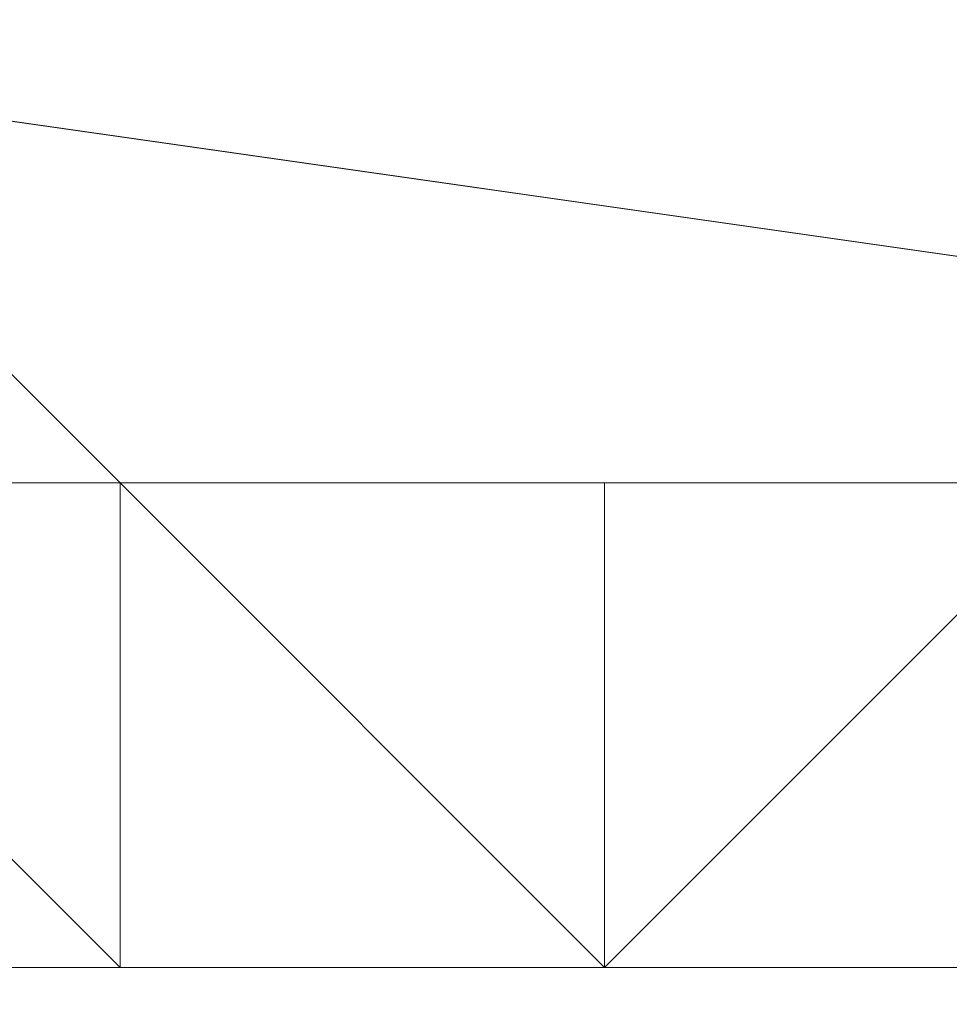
# Model space of a CAD drawing. Header units: inches. Extents: x -79624 to 52587, y -27526 to 10116.
# Tile 86 of 256: x 10236 to 10253, y -15428 to -15409. Entities that reach past the tile are written whole.
import ezdxf

# ---------------------------------------------------------------- set-up
doc = ezdxf.new("R2010")
doc.units = ezdxf.units.IN
doc.header["$MEASUREMENT"] = 0
doc.layers.add('- მექანიკური ნაწილი', color=7, linetype='Continuous', lineweight=18)
doc.layers.add('Dimensioning - General', color=7, linetype='Continuous')
doc.styles.add('GENERATED_STYLE_1', font='txt')
doc.dimstyles.new('GENERATED_STYLE__1', dxfattribs={"dimtxt": 100, "dimasz": 76, "dimexe": 0.18, "dimexo": 0.0625, "dimgap": 0, "dimtad": 0, "dimdec": 0, "dimlfac": 0.1, "dimzin": 0, "dimdsep": 46, "dimtxsty": 'GENERATED_STYLE_1', "dimblk": 'ARROWHEAD_5', "dimblk1": 'ARROWHEAD_5', "dimblk2": 'ARROWHEAD_5', "dimcen": 0.09, "dimse1": 1, "dimse2": 1, "dimclrd": 7, "dimclre": 7, "dimclrt": 7, "dimadec": 0, "dimazin": 0, "dimtfac": 1, "dimtdec": 4, "dimtmove": 0, "dimatfit": 3, "dimfxl": 1, "dimtolj": 1, "dimtzin": 0, "dimarcsym": 0})
doc.dimstyles.new('GENERATED_STYLE__2', dxfattribs={"dimtxt": 100, "dimasz": 76, "dimexe": 0.18, "dimexo": 0.0625, "dimgap": 0, "dimtad": 0, "dimtih": 1, "dimtoh": 1, "dimdec": 0, "dimlfac": 0.1, "dimzin": 0, "dimdsep": 46, "dimtxsty": 'GENERATED_STYLE_1', "dimblk": 'ARROWHEAD_5', "dimblk1": 'ARROWHEAD_5', "dimblk2": 'ARROWHEAD_5', "dimcen": 0.09, "dimse1": 1, "dimse2": 1, "dimclrd": 7, "dimclre": 7, "dimclrt": 7, "dimadec": 0, "dimazin": 0, "dimtfac": 1, "dimtdec": 4, "dimtmove": 0, "dimatfit": 3, "dimfxl": 1, "dimtolj": 1, "dimtzin": 0, "dimarcsym": 0})

# ---------------------------------------------------------------- blocks, each defined once
blk = doc.blocks.new('ARROWHEAD_5')
at = {"linetype": 'Continuous', "lineweight": 0}
blk.add_hatch(color=0, dxfattribs=at).paths.add_polyline_path([(-1, 0.2679), (0, 0), (-1, -0.2679)])
at = {"color": 0, "linetype": 'Continuous', "lineweight": 0}
blk.add_line((0, 0), (-1, 0), dxfattribs=at)
blk = doc.blocks.new('*D249')
at = {"layer": 'Defpoints', "color": 0, "linetype": 'Continuous', "transparency": 16777216}
for p in [(358.556, 209.203), (25258.556, 209.203), (1258.556, -26125.722)]:
    blk.add_point(p, dxfattribs=at)
at = {"layer": 'Dimensioning - General', "color": 7, "linetype": 'Continuous', "lineweight": -2, "transparency": 16777216}
for p, q in [((358.556, 133.203), (358.556, -12795.724)), ((358.556, -26049.722), (358.556, -13148.104))]:
    blk.add_line(p, q, dxfattribs=at)
at = {"layer": 'Dimensioning - General', "color": 7, "linetype": 'Continuous', "lineweight": -2, "transparency": 16777216, "xscale": 76.00000000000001, "yscale": 76.00000000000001, "zscale": 76.00000000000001}
for p, rotation in [((358.556, 209.203), 90), ((358.556, -26125.722), 270)]:
    blk.add_blockref('ARROWHEAD_5', p, dxfattribs=dict(at, rotation=rotation))
at = {"layer": 'Dimensioning - General', "color": 7, "linetype": 'Continuous', "lineweight": 13, "transparency": 16777216, "insert": (358.556, -12971.914), "char_height": 100, "attachment_point": 5, "rotation": 90, "style": 'GENERATED_STYLE_1'}
blk.add_mtext('\\A1;2633', dxfattribs=at)
blk = doc.blocks.new('*D264')
at = {"layer": 'Defpoints', "color": 0, "linetype": 'Continuous', "transparency": 16777216}
for p in [(7428.968, -14429.123), (51186.628, -26125.722), (51186.628, -26425.722)]:
    blk.add_point(p, dxfattribs=at)
at = {"layer": 'Dimensioning - General', "color": 7, "linetype": 'Continuous', "lineweight": -2, "transparency": 16777216}
for p, q in [((7504.968, -26425.722), (29120.843, -26425.722)), ((51110.628, -26425.722), (29468.462, -26425.722))]:
    blk.add_line(p, q, dxfattribs=at)
at = {"layer": 'Dimensioning - General', "color": 7, "linetype": 'Continuous', "lineweight": -2, "transparency": 16777216, "xscale": 76.00000000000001, "yscale": 76.00000000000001, "zscale": 76.00000000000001, "rotation": 180}
blk.add_blockref('ARROWHEAD_5', (7428.968, -26425.722), dxfattribs=at)
at = {"layer": 'Dimensioning - General', "color": 7, "linetype": 'Continuous', "lineweight": -2, "transparency": 16777216, "xscale": 76.00000000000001, "yscale": 76.00000000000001, "zscale": 76.00000000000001}
blk.add_blockref('ARROWHEAD_5', (51186.628, -26425.722), dxfattribs=at)
at = {"layer": 'Dimensioning - General', "color": 7, "linetype": 'Continuous', "lineweight": 13, "transparency": 16777216, "insert": (29294.653, -26425.722), "char_height": 100, "attachment_point": 5, "style": 'GENERATED_STYLE_1'}
blk.add_mtext('\\A1;4376', dxfattribs=at)
blk = doc.blocks.new('*D276')
at = {"layer": 'Defpoints', "color": 0, "linetype": 'Continuous', "transparency": 16777216}
for p in [(7428.968, -14429.123), (51786.628, -14429.123), (4328.728, -18360.584)]:
    blk.add_point(p, dxfattribs=at)
at = {"layer": 'Dimensioning - General', "color": 7, "linetype": 'Continuous', "lineweight": -2, "transparency": 16777216}
for p, q in [((51786.628, -14505.123), (51786.628, -16274.383)), ((51786.628, -18284.584), (51786.628, -16531.526))]:
    blk.add_line(p, q, dxfattribs=at)
at = {"layer": 'Dimensioning - General', "color": 7, "linetype": 'Continuous', "lineweight": -2, "transparency": 16777216, "xscale": 76.00000000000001, "yscale": 76.00000000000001, "zscale": 76.00000000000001}
for p, rotation in [((51786.628, -14429.123), 90), ((51786.628, -18360.584), 270)]:
    blk.add_blockref('ARROWHEAD_5', p, dxfattribs=dict(at, rotation=rotation))
at = {"layer": 'Dimensioning - General', "color": 7, "linetype": 'Continuous', "lineweight": 13, "transparency": 16777216, "insert": (51786.628, -16402.954), "char_height": 100, "attachment_point": 5, "rotation": 90, "style": 'GENERATED_STYLE_1'}
blk.add_mtext('\\A1;393', dxfattribs=at)

msp = doc.modelspace()

# ---------------------------------------------------------------- linework, layer by layer
at = {"layer": '- მექანიკური ნაწილი', "color": 7, "lineweight": 0}
for points in [[(10219.9837, -14977.78728), (10219.9837, -15408.92462), (10282.8579, -15417.90665)], [(10219.9837, -14977.78728), (10219.9837, -15408.92462), (10282.8579, -15417.90665)], [(9779.86434, -15417.90665), (10282.8579, -15417.90665), (10282.8579, -15408.92462), (10426.57034, -15408.92462), (10426.57034, -15417.90665), (10426.57034, -15408.92462), (10462.49845, -15408.92462), (10462.49845, -15417.90665), (10426.57034, -15417.90665), (10426.57034, -15408.92462), (10426.57034, -15399.94259), (10426.57034, -15408.92462), (10426.57034, -15399.94259), (10426.57034, -15408.92462), (10462.49845, -15408.92462), (10462.49845, -15417.90665), (10426.57034, -15417.90665), (10426.57034, -15408.92462), (10426.57034, -15417.90665), (10426.57034, -15408.92462), (10426.57034, -15417.90665), (10282.8579, -15417.90665), (10282.8579, -15408.92462), (9779.86434, -15408.92462)], [(10426.57034, -15417.90665), (10282.8579, -15417.90665), (10282.8579, -15408.92462), (10282.8579, -15417.90665), (10282.8579, -15426.88868), (10282.8579, -15417.90665), (10282.8579, -15426.88868), (10282.8579, -15417.90665), (10282.8579, -15426.88868), (10282.8579, -15417.90665), (10282.8579, -15426.88868), (10282.8579, -15417.90665), (10282.8579, -15408.92462), (10282.8579, -15417.90665), (10282.8579, -15426.88868), (10282.8579, -15417.90665), (10282.8579, -15426.88868), (10282.8579, -15417.90665), (10282.8579, -15426.88868), (10282.8579, -15417.90665), (9779.86434, -15417.90665)], [(10219.9837, -15408.92462), (10282.8579, -15417.90665), (10219.9837, -15408.92462)]]:
    msp.add_lwpolyline(points, dxfattribs=at)
at = {"layer": '- მექანიკური ნაწილი', "lineweight": 0}
for points in [[(10273.87587, -15381.97854), (10273.87587, -15390.96057), (10282.8579, -15390.96057), (10282.8579, -15399.94259), (10282.8579, -15408.92462), (10273.87587, -15408.92462), (10273.87587, -15417.90665), (10264.89384, -15417.90665), (10264.89384, -15426.88868), (10255.91181, -15426.88868), (10255.91181, -15417.90665), (10255.91181, -15426.88868), (10246.92979, -15426.88868), (10255.91181, -15417.90665)], [(10237.94776, -15417.90665), (10228.96573, -15408.92462), (10237.94776, -15417.90665)], [(10237.94776, -15417.90665), (10228.96573, -15408.92462), (10237.94776, -15417.90665)], [(10237.94776, -15417.90665), (10228.96573, -15408.92462), (10237.94776, -15417.90665)], [(10237.94776, -15417.90665), (10228.96573, -15408.92462), (10237.94776, -15417.90665)], [(10237.94776, -15417.90665), (10228.96573, -15408.92462), (10237.94776, -15417.90665)], [(10237.94776, -15417.90665), (10228.96573, -15408.92462), (10237.94776, -15417.90665)], [(10237.94776, -15417.90665), (10228.96573, -15408.92462), (10237.94776, -15417.90665)], [(10237.94776, -15417.90665), (10228.96573, -15408.92462), (10237.94776, -15417.90665)], [(10237.94776, -15417.90665), (10228.96573, -15408.92462), (10237.94776, -15417.90665)], [(10237.94776, -15417.90665), (10228.96573, -15408.92462), (10237.94776, -15417.90665)], [(10237.94776, -15417.90665), (10228.96573, -15408.92462), (10237.94776, -15417.90665)], [(10237.94776, -15417.90665), (10228.96573, -15408.92462), (10237.94776, -15417.90665)], [(10237.94776, -15417.90665), (10228.96573, -15408.92462), (10237.94776, -15417.90665)], [(10237.94776, -15417.90665), (10228.96573, -15408.92462), (10237.94776, -15417.90665)], [(10237.94776, -15417.90665), (10228.96573, -15408.92462), (10237.94776, -15417.90665)], [(10228.96573, -15417.90665), (10237.94776, -15426.88868), (10228.96573, -15417.90665)], [(10237.94776, -15426.88868), (10228.96573, -15417.90665), (10237.94776, -15426.88868)], [(10237.94776, -15426.88868), (10228.96573, -15417.90665), (10237.94776, -15426.88868)], [(10237.94776, -15426.88868), (10228.96573, -15417.90665), (10237.94776, -15426.88868)], [(10237.94776, -15426.88868), (10228.96573, -15417.90665), (10237.94776, -15426.88868)], [(10237.94776, -15426.88868), (10228.96573, -15417.90665), (10237.94776, -15426.88868)], [(10237.94776, -15417.90665), (10228.96573, -15417.90665), (10237.94776, -15417.90665)], [(10237.94776, -15417.90665), (10228.96573, -15417.90665), (10237.94776, -15417.90665)], [(10237.94776, -15417.90665), (10228.96573, -15417.90665), (10237.94776, -15417.90665)], [(10237.94776, -15417.90665), (10228.96573, -15417.90665), (10237.94776, -15417.90665)], [(10237.94776, -15417.90665), (10228.96573, -15417.90665), (10237.94776, -15417.90665)], [(10237.94776, -15417.90665), (10228.96573, -15417.90665), (10237.94776, -15417.90665)], [(10237.94776, -15417.90665), (10228.96573, -15417.90665), (10237.94776, -15417.90665)], [(10237.94776, -15417.90665), (10228.96573, -15417.90665), (10237.94776, -15417.90665)], [(10237.94776, -15417.90665), (10228.96573, -15417.90665), (10237.94776, -15417.90665)], [(10228.96573, -15417.90665), (10237.94776, -15417.90665), (10228.96573, -15417.90665)], [(10228.96573, -15417.90665), (10237.94776, -15417.90665), (10228.96573, -15417.90665)], [(10237.94776, -15417.90665), (10228.96573, -15417.90665), (10237.94776, -15417.90665)], [(10237.94776, -15417.90665), (10228.96573, -15417.90665), (10237.94776, -15417.90665)], [(10237.94776, -15417.90665), (10228.96573, -15417.90665), (10237.94776, -15417.90665)], [(10237.94776, -15417.90665), (10228.96573, -15417.90665), (10237.94776, -15417.90665)], [(10237.94776, -15426.88868), (10228.96573, -15417.90665), (10237.94776, -15426.88868)], [(10237.94776, -15426.88868), (10228.96573, -15417.90665), (10237.94776, -15426.88868)], [(10237.94776, -15426.88868), (10228.96573, -15417.90665), (10237.94776, -15426.88868)], [(10237.94776, -15426.88868), (10228.96573, -15417.90665), (10237.94776, -15426.88868)], [(10237.94776, -15426.88868), (10228.96573, -15417.90665), (10237.94776, -15426.88868)], [(10237.94776, -15426.88868), (10228.96573, -15417.90665), (10237.94776, -15426.88868)], [(10237.94776, -15426.88868), (10228.96573, -15417.90665), (10237.94776, -15426.88868)], [(10237.94776, -15426.88868), (10228.96573, -15417.90665), (10237.94776, -15426.88868)], [(10237.94776, -15426.88868), (10228.96573, -15417.90665), (10237.94776, -15426.88868)], [(10237.94776, -15426.88868), (10228.96573, -15417.90665), (10237.94776, -15426.88868)], [(10237.94776, -15417.90665), (10228.96573, -15417.90665), (10237.94776, -15417.90665)], [(10237.94776, -15417.90665), (10228.96573, -15417.90665), (10237.94776, -15417.90665)], [(10237.94776, -15417.90665), (10228.96573, -15417.90665), (10237.94776, -15417.90665)], [(10237.94776, -15417.90665), (10228.96573, -15417.90665), (10237.94776, -15417.90665)], [(10237.94776, -15417.90665), (10228.96573, -15417.90665), (10237.94776, -15417.90665)], [(10237.94776, -15417.90665), (10228.96573, -15417.90665), (10237.94776, -15417.90665)], [(10237.94776, -15417.90665), (10228.96573, -15417.90665), (10237.94776, -15417.90665)], [(10237.94776, -15417.90665), (10228.96573, -15417.90665), (10237.94776, -15417.90665)], [(10237.94776, -15417.90665), (10228.96573, -15417.90665), (10237.94776, -15417.90665)], [(10228.96573, -15417.90665), (10237.94776, -15417.90665), (10228.96573, -15417.90665)], [(10228.96573, -15417.90665), (10237.94776, -15417.90665), (10228.96573, -15417.90665)], [(10237.94776, -15417.90665), (10228.96573, -15417.90665), (10237.94776, -15417.90665)], [(10237.94776, -15417.90665), (10228.96573, -15417.90665), (10237.94776, -15417.90665)], [(10237.94776, -15417.90665), (10228.96573, -15417.90665), (10237.94776, -15417.90665)], [(10237.94776, -15417.90665), (10228.96573, -15417.90665), (10237.94776, -15417.90665)], [(10237.94776, -15426.88868), (10228.96573, -15417.90665), (10237.94776, -15426.88868)], [(10237.94776, -15426.88868), (10228.96573, -15417.90665), (10237.94776, -15426.88868)], [(10237.94776, -15426.88868), (10228.96573, -15417.90665), (10237.94776, -15426.88868)], [(10237.94776, -15426.88868), (10228.96573, -15417.90665), (10237.94776, -15426.88868)], [(10237.94776, -15426.88868), (10228.96573, -15417.90665), (10237.94776, -15426.88868)], [(10237.94776, -15426.88868), (10228.96573, -15417.90665), (10237.94776, -15426.88868)], [(10237.94776, -15426.88868), (10228.96573, -15417.90665), (10237.94776, -15426.88868)], [(10237.94776, -15426.88868), (10228.96573, -15417.90665), (10237.94776, -15426.88868)], [(10237.94776, -15426.88868), (10228.96573, -15417.90665), (10237.94776, -15426.88868)], [(10237.94776, -15426.88868), (10228.96573, -15417.90665), (10237.94776, -15426.88868)], [(10237.94776, -15417.90665), (10228.96573, -15417.90665), (10237.94776, -15417.90665)], [(10237.94776, -15417.90665), (10228.96573, -15417.90665), (10237.94776, -15417.90665)], [(10237.94776, -15417.90665), (10228.96573, -15417.90665), (10237.94776, -15417.90665)], [(10237.94776, -15417.90665), (10228.96573, -15417.90665), (10237.94776, -15417.90665)], [(10237.94776, -15417.90665), (10228.96573, -15417.90665), (10237.94776, -15417.90665)], [(10237.94776, -15417.90665), (10228.96573, -15417.90665), (10237.94776, -15417.90665)], [(10237.94776, -15417.90665), (10228.96573, -15417.90665), (10237.94776, -15417.90665)], [(10237.94776, -15417.90665), (10228.96573, -15417.90665), (10237.94776, -15417.90665)], [(10237.94776, -15417.90665), (10228.96573, -15417.90665), (10237.94776, -15417.90665)], [(10228.96573, -15417.90665), (10237.94776, -15417.90665), (10228.96573, -15417.90665)], [(10228.96573, -15417.90665), (10237.94776, -15417.90665), (10228.96573, -15417.90665)], [(10237.94776, -15417.90665), (10228.96573, -15417.90665), (10237.94776, -15417.90665)], [(10237.94776, -15417.90665), (10228.96573, -15417.90665), (10237.94776, -15417.90665)], [(10237.94776, -15417.90665), (10228.96573, -15417.90665), (10237.94776, -15417.90665)], [(10237.94776, -15417.90665), (10228.96573, -15417.90665), (10237.94776, -15417.90665)], [(10237.94776, -15426.88868), (10228.96573, -15417.90665), (10237.94776, -15426.88868)], [(10237.94776, -15426.88868), (10228.96573, -15417.90665), (10237.94776, -15426.88868)], [(10237.94776, -15426.88868), (10228.96573, -15417.90665), (10237.94776, -15426.88868)], [(10237.94776, -15426.88868), (10228.96573, -15417.90665), (10237.94776, -15426.88868)], [(10237.94776, -15426.88868), (10228.96573, -15417.90665), (10237.94776, -15426.88868)], [(10228.96573, -15417.90665), (10237.94776, -15426.88868), (10228.96573, -15417.90665)], [(10228.96573, -15417.90665), (10237.94776, -15426.88868)], [(10228.96573, -15417.90665), (10237.94776, -15426.88868)], [(10237.94776, -15417.90665), (10237.94776, -15417.90665)], [(10237.94776, -15417.90665), (10237.94776, -15426.88868), (10237.94776, -15417.90665)], [(10237.94776, -15417.90665), (10237.94776, -15417.90665)], [(10237.94776, -15426.88868), (10237.94776, -15417.90665), (10237.94776, -15426.88868)], [(10237.94776, -15417.90665), (10237.94776, -15417.90665)], [(10237.94776, -15426.88868), (10237.94776, -15417.90665), (10237.94776, -15426.88868)], [(10237.94776, -15417.90665), (10237.94776, -15426.88868), (10237.94776, -15417.90665)], [(10237.94776, -15417.90665), (10237.94776, -15417.90665)], [(10237.94776, -15417.90665), (10237.94776, -15417.90665)], [(10246.92979, -15417.90665), (10237.94776, -15417.90665), (10246.92979, -15417.90665)], [(10237.94776, -15417.90665), (10237.94776, -15417.90665)], [(10246.92979, -15417.90665), (10237.94776, -15417.90665), (10246.92979, -15417.90665)], [(10237.94776, -15417.90665), (10237.94776, -15417.90665)], [(10246.92979, -15417.90665), (10237.94776, -15417.90665), (10246.92979, -15417.90665)], [(10237.94776, -15417.90665), (10237.94776, -15417.90665)], [(10246.92979, -15417.90665), (10237.94776, -15417.90665), (10246.92979, -15417.90665)], [(10237.94776, -15417.90665), (10237.94776, -15417.90665)], [(10246.92979, -15417.90665), (10237.94776, -15417.90665), (10246.92979, -15417.90665)], [(10237.94776, -15417.90665), (10237.94776, -15417.90665)], [(10246.92979, -15417.90665), (10237.94776, -15417.90665), (10246.92979, -15417.90665)], [(10237.94776, -15417.90665), (10237.94776, -15417.90665)], [(10246.92979, -15417.90665), (10237.94776, -15417.90665), (10246.92979, -15417.90665)], [(10237.94776, -15417.90665), (10237.94776, -15417.90665)], [(10246.92979, -15417.90665), (10237.94776, -15417.90665), (10246.92979, -15417.90665)], [(10237.94776, -15417.90665), (10237.94776, -15417.90665)], [(10246.92979, -15417.90665), (10237.94776, -15417.90665), (10246.92979, -15417.90665)], [(10237.94776, -15417.90665), (10237.94776, -15417.90665)], [(10246.92979, -15417.90665), (10237.94776, -15417.90665), (10246.92979, -15417.90665)], [(10237.94776, -15417.90665), (10237.94776, -15417.90665)], [(10246.92979, -15417.90665), (10237.94776, -15417.90665), (10246.92979, -15417.90665)], [(10237.94776, -15417.90665), (10237.94776, -15417.90665)], [(10237.94776, -15417.90665), (10237.94776, -15417.90665)], [(10246.92979, -15426.88868), (10237.94776, -15417.90665), (10246.92979, -15426.88868)], [(10237.94776, -15417.90665), (10237.94776, -15417.90665)], [(10246.92979, -15426.88868), (10237.94776, -15417.90665), (10246.92979, -15426.88868)], [(10237.94776, -15417.90665), (10237.94776, -15426.88868)], [(10246.92979, -15426.88868), (10237.94776, -15417.90665)], [(10237.94776, -15426.88868), (10237.94776, -15417.90665)], [(10237.94776, -15417.90665), (10246.92979, -15426.88868)], [(10237.94776, -15417.90665), (10237.94776, -15417.90665)], [(10237.94776, -15417.90665), (10237.94776, -15417.90665)], [(10246.92979, -15417.90665), (10237.94776, -15417.90665), (10246.92979, -15417.90665)], [(10237.94776, -15417.90665), (10246.92979, -15417.90665), (10237.94776, -15417.90665)], [(10237.94776, -15417.90665), (10237.94776, -15417.90665)], [(10237.94776, -15417.90665), (10237.94776, -15426.88868), (10237.94776, -15417.90665)], [(10237.94776, -15417.90665), (10237.94776, -15417.90665)], [(10237.94776, -15426.88868), (10237.94776, -15417.90665), (10237.94776, -15426.88868)], [(10237.94776, -15417.90665), (10237.94776, -15417.90665)], [(10237.94776, -15426.88868), (10237.94776, -15417.90665), (10237.94776, -15426.88868)], [(10237.94776, -15417.90665), (10237.94776, -15426.88868), (10237.94776, -15417.90665)], [(10237.94776, -15417.90665), (10237.94776, -15417.90665)], [(10237.94776, -15417.90665), (10237.94776, -15417.90665)], [(10246.92979, -15417.90665), (10237.94776, -15417.90665), (10246.92979, -15417.90665)], [(10237.94776, -15417.90665), (10237.94776, -15417.90665)], [(10246.92979, -15417.90665), (10237.94776, -15417.90665), (10246.92979, -15417.90665)], [(10237.94776, -15417.90665), (10237.94776, -15417.90665)], [(10246.92979, -15417.90665), (10237.94776, -15417.90665), (10246.92979, -15417.90665)], [(10237.94776, -15417.90665), (10237.94776, -15417.90665)], [(10246.92979, -15417.90665), (10237.94776, -15417.90665), (10246.92979, -15417.90665)], [(10237.94776, -15417.90665), (10237.94776, -15417.90665)], [(10246.92979, -15417.90665), (10237.94776, -15417.90665), (10246.92979, -15417.90665)], [(10237.94776, -15417.90665), (10237.94776, -15417.90665)], [(10246.92979, -15417.90665), (10237.94776, -15417.90665), (10246.92979, -15417.90665)], [(10237.94776, -15417.90665), (10237.94776, -15417.90665)], [(10246.92979, -15417.90665), (10237.94776, -15417.90665), (10246.92979, -15417.90665)], [(10237.94776, -15417.90665), (10237.94776, -15417.90665)], [(10246.92979, -15417.90665), (10237.94776, -15417.90665), (10246.92979, -15417.90665)], [(10237.94776, -15417.90665), (10237.94776, -15417.90665)], [(10246.92979, -15417.90665), (10237.94776, -15417.90665), (10246.92979, -15417.90665)], [(10237.94776, -15417.90665), (10237.94776, -15417.90665)], [(10246.92979, -15417.90665), (10237.94776, -15417.90665), (10246.92979, -15417.90665)], [(10237.94776, -15417.90665), (10237.94776, -15417.90665)], [(10246.92979, -15417.90665), (10237.94776, -15417.90665), (10246.92979, -15417.90665)], [(10237.94776, -15417.90665), (10237.94776, -15417.90665)], [(10237.94776, -15417.90665), (10237.94776, -15417.90665)], [(10246.92979, -15426.88868), (10237.94776, -15417.90665), (10246.92979, -15426.88868)], [(10237.94776, -15417.90665), (10237.94776, -15417.90665)], [(10246.92979, -15426.88868), (10237.94776, -15417.90665), (10246.92979, -15426.88868)], [(10237.94776, -15426.88868), (10237.94776, -15417.90665)], [(10237.94776, -15417.90665), (10246.92979, -15426.88868)], [(10237.94776, -15417.90665), (10237.94776, -15417.90665)], [(10237.94776, -15417.90665), (10237.94776, -15417.90665)], [(10246.92979, -15417.90665), (10237.94776, -15417.90665), (10246.92979, -15417.90665)], [(10237.94776, -15417.90665), (10246.92979, -15417.90665), (10237.94776, -15417.90665)], [(10237.94776, -15417.90665), (10237.94776, -15417.90665)], [(10237.94776, -15417.90665), (10237.94776, -15426.88868), (10237.94776, -15417.90665)], [(10237.94776, -15417.90665), (10237.94776, -15417.90665)], [(10237.94776, -15426.88868), (10237.94776, -15417.90665), (10237.94776, -15426.88868)], [(10237.94776, -15417.90665), (10237.94776, -15417.90665)], [(10237.94776, -15426.88868), (10237.94776, -15417.90665), (10237.94776, -15426.88868)], [(10237.94776, -15417.90665), (10237.94776, -15426.88868), (10237.94776, -15417.90665)], [(10237.94776, -15417.90665), (10237.94776, -15417.90665)], [(10237.94776, -15417.90665), (10246.92979, -15417.90665)], [(10237.94776, -15417.90665), (10246.92979, -15417.90665)], [(10237.94776, -15417.90665), (10237.94776, -15417.90665)], [(10246.92979, -15417.90665), (10237.94776, -15417.90665), (10246.92979, -15417.90665)], [(10237.94776, -15417.90665), (10237.94776, -15417.90665)], [(10246.92979, -15417.90665), (10237.94776, -15417.90665), (10246.92979, -15417.90665)], [(10237.94776, -15417.90665), (10237.94776, -15417.90665)], [(10246.92979, -15417.90665), (10237.94776, -15417.90665), (10246.92979, -15417.90665)], [(10237.94776, -15417.90665), (10237.94776, -15417.90665)], [(10246.92979, -15417.90665), (10237.94776, -15417.90665), (10246.92979, -15417.90665)], [(10237.94776, -15417.90665), (10237.94776, -15417.90665)], [(10246.92979, -15417.90665), (10237.94776, -15417.90665), (10246.92979, -15417.90665)], [(10237.94776, -15417.90665), (10237.94776, -15417.90665)], [(10246.92979, -15417.90665), (10237.94776, -15417.90665), (10246.92979, -15417.90665)], [(10237.94776, -15417.90665), (10237.94776, -15417.90665)], [(10246.92979, -15417.90665), (10237.94776, -15417.90665), (10246.92979, -15417.90665)], [(10237.94776, -15417.90665), (10237.94776, -15417.90665)], [(10246.92979, -15417.90665), (10237.94776, -15417.90665), (10246.92979, -15417.90665)], [(10237.94776, -15417.90665), (10237.94776, -15417.90665)], [(10246.92979, -15417.90665), (10237.94776, -15417.90665), (10246.92979, -15417.90665)], [(10237.94776, -15417.90665), (10237.94776, -15417.90665)], [(10246.92979, -15417.90665), (10237.94776, -15417.90665), (10246.92979, -15417.90665)], [(10237.94776, -15417.90665), (10237.94776, -15417.90665)], [(10246.92979, -15417.90665), (10237.94776, -15417.90665), (10246.92979, -15417.90665)], [(10237.94776, -15417.90665), (10237.94776, -15417.90665)], [(10237.94776, -15417.90665), (10237.94776, -15417.90665)], [(10246.92979, -15426.88868), (10237.94776, -15417.90665), (10246.92979, -15426.88868)], [(10237.94776, -15417.90665), (10237.94776, -15417.90665)], [(10246.92979, -15426.88868), (10237.94776, -15417.90665), (10246.92979, -15426.88868)], [(10237.94776, -15417.90665), (10237.94776, -15417.90665)], [(10237.94776, -15417.90665), (10237.94776, -15417.90665)], [(10246.92979, -15417.90665), (10237.94776, -15417.90665), (10246.92979, -15417.90665)], [(10237.94776, -15417.90665), (10246.92979, -15417.90665), (10237.94776, -15417.90665)], [(10246.92979, -15417.90665), (10246.92979, -15417.90665)], [(10246.92979, -15417.90665), (10246.92979, -15426.88868)], [(10246.92979, -15417.90665), (10246.92979, -15426.88868)], [(10246.92979, -15417.90665), (10246.92979, -15426.88868), (10246.92979, -15417.90665)], [(10246.92979, -15426.88868), (10246.92979, -15417.90665)], [(10255.91181, -15417.90665), (10246.92979, -15426.88868)], [(10246.92979, -15417.90665), (10255.91181, -15417.90665)], [(10246.92979, -15417.90665), (10246.92979, -15417.90665)], [(10255.91181, -15417.90665), (10246.92979, -15417.90665), (10255.91181, -15417.90665)], [(10246.92979, -15417.90665), (10246.92979, -15417.90665)], [(10255.91181, -15417.90665), (10246.92979, -15417.90665), (10255.91181, -15417.90665)], [(10246.92979, -15417.90665), (10246.92979, -15417.90665)], [(10255.91181, -15417.90665), (10246.92979, -15417.90665), (10255.91181, -15417.90665)], [(10246.92979, -15417.90665), (10246.92979, -15417.90665)], [(10255.91181, -15417.90665), (10246.92979, -15417.90665), (10255.91181, -15417.90665)], [(10246.92979, -15417.90665), (10246.92979, -15417.90665)], [(10255.91181, -15417.90665), (10246.92979, -15417.90665), (10255.91181, -15417.90665)], [(10246.92979, -15417.90665), (10246.92979, -15417.90665)], [(10255.91181, -15417.90665), (10246.92979, -15417.90665), (10255.91181, -15417.90665)], [(10246.92979, -15417.90665), (10246.92979, -15417.90665)], [(10255.91181, -15417.90665), (10246.92979, -15417.90665), (10255.91181, -15417.90665)], [(10246.92979, -15417.90665), (10246.92979, -15417.90665)], [(10255.91181, -15417.90665), (10246.92979, -15417.90665), (10255.91181, -15417.90665)], [(10246.92979, -15417.90665), (10246.92979, -15417.90665)], [(10255.91181, -15417.90665), (10246.92979, -15417.90665), (10255.91181, -15417.90665)], [(10246.92979, -15417.90665), (10246.92979, -15417.90665)], [(10255.91181, -15417.90665), (10246.92979, -15417.90665), (10255.91181, -15417.90665)], [(10246.92979, -15417.90665), (10246.92979, -15417.90665)], [(10255.91181, -15417.90665), (10246.92979, -15417.90665), (10255.91181, -15417.90665)], [(10246.92979, -15417.90665), (10246.92979, -15417.90665)], [(10255.91181, -15417.90665), (10246.92979, -15417.90665), (10255.91181, -15417.90665)], [(10246.92979, -15426.88868), (10255.91181, -15417.90665)], [(10246.92979, -15417.90665), (10246.92979, -15417.90665)], [(10246.92979, -15417.90665), (10246.92979, -15426.88868)], [(10246.92979, -15417.90665), (10246.92979, -15426.88868)], [(10246.92979, -15417.90665), (10246.92979, -15426.88868), (10246.92979, -15417.90665)], [(10246.92979, -15426.88868), (10246.92979, -15417.90665)], [(10246.92979, -15417.90665), (10255.91181, -15417.90665)], [(10246.92979, -15417.90665), (10246.92979, -15417.90665)], [(10255.91181, -15417.90665), (10246.92979, -15417.90665), (10255.91181, -15417.90665)], [(10246.92979, -15417.90665), (10246.92979, -15417.90665)], [(10255.91181, -15417.90665), (10246.92979, -15417.90665), (10255.91181, -15417.90665)], [(10246.92979, -15417.90665), (10246.92979, -15417.90665)], [(10255.91181, -15417.90665), (10246.92979, -15417.90665), (10255.91181, -15417.90665)], [(10246.92979, -15417.90665), (10246.92979, -15417.90665)], [(10255.91181, -15417.90665), (10246.92979, -15417.90665), (10255.91181, -15417.90665)], [(10246.92979, -15417.90665), (10246.92979, -15417.90665)], [(10255.91181, -15417.90665), (10246.92979, -15417.90665), (10255.91181, -15417.90665)], [(10246.92979, -15417.90665), (10246.92979, -15417.90665)], [(10255.91181, -15417.90665), (10246.92979, -15417.90665), (10255.91181, -15417.90665)], [(10246.92979, -15417.90665), (10246.92979, -15417.90665)], [(10255.91181, -15417.90665), (10246.92979, -15417.90665), (10255.91181, -15417.90665)], [(10246.92979, -15417.90665), (10246.92979, -15417.90665)], [(10255.91181, -15417.90665), (10246.92979, -15417.90665), (10255.91181, -15417.90665)], [(10246.92979, -15417.90665), (10246.92979, -15417.90665)], [(10255.91181, -15417.90665), (10246.92979, -15417.90665), (10255.91181, -15417.90665)], [(10246.92979, -15417.90665), (10246.92979, -15417.90665)], [(10255.91181, -15417.90665), (10246.92979, -15417.90665), (10255.91181, -15417.90665)], [(10246.92979, -15417.90665), (10246.92979, -15417.90665)], [(10255.91181, -15417.90665), (10246.92979, -15417.90665), (10255.91181, -15417.90665)], [(10246.92979, -15417.90665), (10246.92979, -15417.90665)], [(10255.91181, -15417.90665), (10246.92979, -15417.90665), (10255.91181, -15417.90665)], [(10246.92979, -15417.90665), (10246.92979, -15426.88868)], [(10255.91181, -15417.90665), (10246.92979, -15417.90665)], [(10246.92979, -15426.88868), (10255.91181, -15417.90665)], [(10246.92979, -15417.90665), (10246.92979, -15417.90665)], [(10246.92979, -15417.90665), (10246.92979, -15426.88868), (10246.92979, -15417.90665)], [(10255.91181, -15417.90665), (10246.92979, -15426.88868)], [(10246.92979, -15417.90665), (10246.92979, -15417.90665)], [(10255.91181, -15417.90665), (10246.92979, -15417.90665), (10255.91181, -15417.90665)], [(10246.92979, -15417.90665), (10246.92979, -15417.90665)], [(10255.91181, -15417.90665), (10246.92979, -15417.90665), (10255.91181, -15417.90665)], [(10246.92979, -15417.90665), (10246.92979, -15417.90665)], [(10255.91181, -15417.90665), (10246.92979, -15417.90665), (10255.91181, -15417.90665)], [(10246.92979, -15417.90665), (10246.92979, -15417.90665)], [(10255.91181, -15417.90665), (10246.92979, -15417.90665), (10255.91181, -15417.90665)], [(10246.92979, -15417.90665), (10246.92979, -15417.90665)], [(10255.91181, -15417.90665), (10246.92979, -15417.90665), (10255.91181, -15417.90665)], [(10246.92979, -15417.90665), (10246.92979, -15417.90665)], [(10255.91181, -15417.90665), (10246.92979, -15417.90665), (10255.91181, -15417.90665)], [(10246.92979, -15417.90665), (10246.92979, -15417.90665)], [(10255.91181, -15417.90665), (10246.92979, -15417.90665), (10255.91181, -15417.90665)], [(10246.92979, -15417.90665), (10246.92979, -15417.90665)], [(10255.91181, -15417.90665), (10246.92979, -15417.90665), (10255.91181, -15417.90665)], [(10246.92979, -15417.90665), (10246.92979, -15417.90665)], [(10255.91181, -15417.90665), (10246.92979, -15417.90665), (10255.91181, -15417.90665)], [(10246.92979, -15417.90665), (10246.92979, -15417.90665)], [(10255.91181, -15417.90665), (10246.92979, -15417.90665), (10255.91181, -15417.90665)], [(10246.92979, -15417.90665), (10246.92979, -15417.90665)], [(10255.91181, -15417.90665), (10246.92979, -15417.90665), (10255.91181, -15417.90665)], [(10246.92979, -15417.90665), (10246.92979, -15417.90665)], [(10255.91181, -15417.90665), (10246.92979, -15417.90665), (10255.91181, -15417.90665)], [(10246.92979, -15417.90665), (10246.92979, -15426.88868)], [(10255.91181, -15417.90665), (10246.92979, -15417.90665)], [(10246.92979, -15426.88868), (10255.91181, -15417.90665)], [(10237.94776, -15426.88868), (10237.94776, -15426.88868)], [(10237.94776, -15426.88868), (10246.92979, -15426.88868), (10237.94776, -15426.88868)], [(10237.94776, -15426.88868), (10237.94776, -15426.88868)], [(10237.94776, -15426.88868), (10246.92979, -15426.88868), (10237.94776, -15426.88868)], [(10237.94776, -15426.88868), (10237.94776, -15426.88868)], [(10237.94776, -15426.88868), (10246.92979, -15426.88868)], [(10237.94776, -15426.88868), (10237.94776, -15426.88868)], [(10246.92979, -15426.88868), (10237.94776, -15426.88868), (10246.92979, -15426.88868)], [(10237.94776, -15426.88868), (10237.94776, -15426.88868)], [(10246.92979, -15426.88868), (10237.94776, -15426.88868), (10246.92979, -15426.88868)], [(10237.94776, -15426.88868), (10237.94776, -15426.88868)], [(10246.92979, -15426.88868), (10237.94776, -15426.88868), (10246.92979, -15426.88868)], [(10237.94776, -15426.88868), (10246.92979, -15426.88868), (10237.94776, -15426.88868)], [(10237.94776, -15426.88868), (10237.94776, -15426.88868)], [(10246.92979, -15426.88868), (10237.94776, -15426.88868), (10246.92979, -15426.88868)], [(10237.94776, -15426.88868), (10237.94776, -15426.88868)], [(10246.92979, -15426.88868), (10237.94776, -15426.88868), (10246.92979, -15426.88868)], [(10237.94776, -15426.88868), (10237.94776, -15426.88868)], [(10246.92979, -15426.88868), (10237.94776, -15426.88868), (10246.92979, -15426.88868)], [(10237.94776, -15426.88868), (10237.94776, -15426.88868)], [(10246.92979, -15426.88868), (10237.94776, -15426.88868), (10246.92979, -15426.88868)], [(10237.94776, -15426.88868), (10237.94776, -15426.88868)], [(10246.92979, -15426.88868), (10237.94776, -15426.88868), (10246.92979, -15426.88868)], [(10237.94776, -15426.88868), (10237.94776, -15426.88868)], [(10246.92979, -15426.88868), (10237.94776, -15426.88868), (10246.92979, -15426.88868)], [(10237.94776, -15426.88868), (10237.94776, -15426.88868)], [(10246.92979, -15426.88868), (10237.94776, -15426.88868), (10246.92979, -15426.88868)], [(10237.94776, -15426.88868), (10237.94776, -15426.88868)], [(10246.92979, -15426.88868), (10237.94776, -15426.88868), (10246.92979, -15426.88868)], [(10246.92979, -15426.88868), (10237.94776, -15426.88868)], [(10237.94776, -15426.88868), (10246.92979, -15426.88868), (10237.94776, -15426.88868)], [(10237.94776, -15426.88868), (10237.94776, -15426.88868)], [(10246.92979, -15426.88868), (10237.94776, -15426.88868), (10246.92979, -15426.88868)], [(10237.94776, -15426.88868), (10237.94776, -15426.88868)], [(10237.94776, -15426.88868), (10246.92979, -15426.88868)], [(10237.94776, -15426.88868), (10237.94776, -15426.88868)], [(10246.92979, -15426.88868), (10237.94776, -15426.88868), (10246.92979, -15426.88868)], [(10237.94776, -15426.88868), (10237.94776, -15426.88868)], [(10246.92979, -15426.88868), (10237.94776, -15426.88868), (10246.92979, -15426.88868)], [(10237.94776, -15426.88868), (10237.94776, -15426.88868)], [(10246.92979, -15426.88868), (10237.94776, -15426.88868), (10246.92979, -15426.88868)], [(10237.94776, -15426.88868), (10246.92979, -15426.88868), (10237.94776, -15426.88868)], [(10237.94776, -15426.88868), (10237.94776, -15426.88868)], [(10246.92979, -15426.88868), (10237.94776, -15426.88868), (10246.92979, -15426.88868)], [(10237.94776, -15426.88868), (10237.94776, -15426.88868)], [(10246.92979, -15426.88868), (10237.94776, -15426.88868), (10246.92979, -15426.88868)], [(10237.94776, -15426.88868), (10237.94776, -15426.88868)], [(10246.92979, -15426.88868), (10237.94776, -15426.88868), (10246.92979, -15426.88868)], [(10237.94776, -15426.88868), (10237.94776, -15426.88868)], [(10246.92979, -15426.88868), (10237.94776, -15426.88868), (10246.92979, -15426.88868)], [(10237.94776, -15426.88868), (10237.94776, -15426.88868)], [(10246.92979, -15426.88868), (10237.94776, -15426.88868), (10246.92979, -15426.88868)], [(10237.94776, -15426.88868), (10237.94776, -15426.88868)], [(10246.92979, -15426.88868), (10237.94776, -15426.88868), (10246.92979, -15426.88868)], [(10237.94776, -15426.88868), (10237.94776, -15426.88868)], [(10246.92979, -15426.88868), (10237.94776, -15426.88868), (10246.92979, -15426.88868)], [(10237.94776, -15426.88868), (10237.94776, -15426.88868)], [(10246.92979, -15426.88868), (10237.94776, -15426.88868), (10246.92979, -15426.88868)], [(10237.94776, -15426.88868), (10246.92979, -15426.88868), (10237.94776, -15426.88868)], [(10237.94776, -15426.88868), (10237.94776, -15426.88868)], [(10246.92979, -15426.88868), (10237.94776, -15426.88868), (10246.92979, -15426.88868)], [(10237.94776, -15426.88868), (10237.94776, -15426.88868)], [(10237.94776, -15426.88868), (10237.94776, -15426.88868)], [(10246.92979, -15426.88868), (10237.94776, -15426.88868), (10246.92979, -15426.88868)], [(10237.94776, -15426.88868), (10237.94776, -15426.88868)], [(10246.92979, -15426.88868), (10237.94776, -15426.88868), (10246.92979, -15426.88868)], [(10237.94776, -15426.88868), (10237.94776, -15426.88868)], [(10246.92979, -15426.88868), (10237.94776, -15426.88868), (10246.92979, -15426.88868)], [(10237.94776, -15426.88868), (10246.92979, -15426.88868), (10237.94776, -15426.88868)], [(10237.94776, -15426.88868), (10237.94776, -15426.88868)], [(10246.92979, -15426.88868), (10237.94776, -15426.88868), (10246.92979, -15426.88868)], [(10237.94776, -15426.88868), (10237.94776, -15426.88868)], [(10246.92979, -15426.88868), (10237.94776, -15426.88868), (10246.92979, -15426.88868)], [(10237.94776, -15426.88868), (10237.94776, -15426.88868)], [(10246.92979, -15426.88868), (10237.94776, -15426.88868), (10246.92979, -15426.88868)], [(10237.94776, -15426.88868), (10237.94776, -15426.88868)], [(10246.92979, -15426.88868), (10237.94776, -15426.88868), (10246.92979, -15426.88868)], [(10237.94776, -15426.88868), (10237.94776, -15426.88868)], [(10246.92979, -15426.88868), (10237.94776, -15426.88868), (10246.92979, -15426.88868)], [(10237.94776, -15426.88868), (10237.94776, -15426.88868)], [(10246.92979, -15426.88868), (10237.94776, -15426.88868), (10246.92979, -15426.88868)], [(10237.94776, -15426.88868), (10237.94776, -15426.88868)], [(10246.92979, -15426.88868), (10237.94776, -15426.88868), (10246.92979, -15426.88868)], [(10237.94776, -15426.88868), (10237.94776, -15426.88868)], [(10246.92979, -15426.88868), (10237.94776, -15426.88868), (10246.92979, -15426.88868)], [(10237.94776, -15426.88868), (10246.92979, -15426.88868), (10237.94776, -15426.88868)], [(10237.94776, -15426.88868), (10237.94776, -15426.88868)], [(10246.92979, -15426.88868), (10237.94776, -15426.88868), (10246.92979, -15426.88868)], [(10237.94776, -15426.88868), (10237.94776, -15426.88868)], [(10237.94776, -15426.88868), (10246.92979, -15426.88868), (10237.94776, -15426.88868)], [(10237.94776, -15426.88868), (10237.94776, -15426.88868)], [(10237.94776, -15426.88868), (10246.92979, -15426.88868)], [(10237.94776, -15426.88868), (10237.94776, -15426.88868)], [(10237.94776, -15426.88868), (10246.92979, -15426.88868)], [(10246.92979, -15426.88868), (10246.92979, -15426.88868)], [(10246.92979, -15426.88868), (10255.91181, -15426.88868), (10246.92979, -15426.88868)], [(10246.92979, -15426.88868), (10246.92979, -15426.88868)], [(10246.92979, -15426.88868), (10255.91181, -15426.88868), (10246.92979, -15426.88868)], [(10246.92979, -15426.88868), (10246.92979, -15426.88868)], [(10246.92979, -15426.88868), (10246.92979, -15426.88868)], [(10255.91181, -15426.88868), (10246.92979, -15426.88868), (10255.91181, -15426.88868)], [(10246.92979, -15426.88868), (10246.92979, -15426.88868)], [(10255.91181, -15426.88868), (10246.92979, -15426.88868), (10255.91181, -15426.88868)], [(10246.92979, -15426.88868), (10246.92979, -15426.88868)], [(10255.91181, -15426.88868), (10246.92979, -15426.88868), (10255.91181, -15426.88868)], [(10246.92979, -15426.88868), (10246.92979, -15426.88868)], [(10255.91181, -15426.88868), (10246.92979, -15426.88868), (10255.91181, -15426.88868)], [(10246.92979, -15426.88868), (10246.92979, -15426.88868)], [(10255.91181, -15426.88868), (10246.92979, -15426.88868), (10255.91181, -15426.88868)], [(10246.92979, -15426.88868), (10246.92979, -15426.88868)], [(10255.91181, -15426.88868), (10246.92979, -15426.88868), (10255.91181, -15426.88868)], [(10246.92979, -15426.88868), (10246.92979, -15426.88868)], [(10255.91181, -15426.88868), (10246.92979, -15426.88868), (10255.91181, -15426.88868)], [(10246.92979, -15426.88868), (10246.92979, -15426.88868)], [(10255.91181, -15426.88868), (10246.92979, -15426.88868), (10255.91181, -15426.88868)], [(10246.92979, -15426.88868), (10246.92979, -15426.88868)], [(10246.92979, -15426.88868), (10246.92979, -15426.88868)], [(10246.92979, -15426.88868), (10246.92979, -15426.88868)], [(10255.91181, -15426.88868), (10246.92979, -15426.88868), (10255.91181, -15426.88868)], [(10246.92979, -15426.88868), (10246.92979, -15426.88868)], [(10255.91181, -15426.88868), (10246.92979, -15426.88868), (10255.91181, -15426.88868)], [(10246.92979, -15426.88868), (10246.92979, -15426.88868)], [(10255.91181, -15426.88868), (10246.92979, -15426.88868), (10255.91181, -15426.88868)], [(10246.92979, -15426.88868), (10246.92979, -15426.88868)], [(10255.91181, -15426.88868), (10246.92979, -15426.88868), (10255.91181, -15426.88868)], [(10246.92979, -15426.88868), (10246.92979, -15426.88868)], [(10255.91181, -15426.88868), (10246.92979, -15426.88868), (10255.91181, -15426.88868)], [(10246.92979, -15426.88868), (10246.92979, -15426.88868)], [(10255.91181, -15426.88868), (10246.92979, -15426.88868), (10255.91181, -15426.88868)], [(10246.92979, -15426.88868), (10246.92979, -15426.88868)], [(10255.91181, -15426.88868), (10246.92979, -15426.88868), (10255.91181, -15426.88868)], [(10246.92979, -15426.88868), (10246.92979, -15426.88868)], [(10255.91181, -15426.88868), (10246.92979, -15426.88868), (10255.91181, -15426.88868)], [(10246.92979, -15426.88868), (10246.92979, -15426.88868)], [(10246.92979, -15426.88868), (10246.92979, -15426.88868)], [(10255.91181, -15426.88868), (10246.92979, -15426.88868), (10255.91181, -15426.88868)], [(10246.92979, -15426.88868), (10246.92979, -15426.88868)], [(10255.91181, -15426.88868), (10246.92979, -15426.88868), (10255.91181, -15426.88868)], [(10246.92979, -15426.88868), (10246.92979, -15426.88868)], [(10255.91181, -15426.88868), (10246.92979, -15426.88868), (10255.91181, -15426.88868)], [(10246.92979, -15426.88868), (10246.92979, -15426.88868)], [(10255.91181, -15426.88868), (10246.92979, -15426.88868), (10255.91181, -15426.88868)], [(10246.92979, -15426.88868), (10246.92979, -15426.88868)], [(10255.91181, -15426.88868), (10246.92979, -15426.88868), (10255.91181, -15426.88868)], [(10246.92979, -15426.88868), (10246.92979, -15426.88868)], [(10255.91181, -15426.88868), (10246.92979, -15426.88868), (10255.91181, -15426.88868)], [(10246.92979, -15426.88868), (10246.92979, -15426.88868)], [(10255.91181, -15426.88868), (10246.92979, -15426.88868), (10255.91181, -15426.88868)], [(10246.92979, -15426.88868), (10246.92979, -15426.88868)], [(10255.91181, -15426.88868), (10246.92979, -15426.88868), (10255.91181, -15426.88868)], [(10246.92979, -15426.88868), (10246.92979, -15426.88868)], [(10246.92979, -15426.88868), (10246.92979, -15426.88868)], [(10246.92979, -15426.88868), (10246.92979, -15426.88868)], [(10255.91181, -15426.88868), (10246.92979, -15426.88868), (10255.91181, -15426.88868)], [(10246.92979, -15426.88868), (10246.92979, -15426.88868)], [(10255.91181, -15426.88868), (10246.92979, -15426.88868), (10255.91181, -15426.88868)], [(10246.92979, -15426.88868), (10246.92979, -15426.88868)], [(10255.91181, -15426.88868), (10246.92979, -15426.88868), (10255.91181, -15426.88868)], [(10246.92979, -15426.88868), (10246.92979, -15426.88868)], [(10255.91181, -15426.88868), (10246.92979, -15426.88868), (10255.91181, -15426.88868)], [(10246.92979, -15426.88868), (10246.92979, -15426.88868)], [(10255.91181, -15426.88868), (10246.92979, -15426.88868), (10255.91181, -15426.88868)], [(10246.92979, -15426.88868), (10246.92979, -15426.88868)], [(10255.91181, -15426.88868), (10246.92979, -15426.88868), (10255.91181, -15426.88868)], [(10246.92979, -15426.88868), (10246.92979, -15426.88868)], [(10255.91181, -15426.88868), (10246.92979, -15426.88868), (10255.91181, -15426.88868)], [(10246.92979, -15426.88868), (10246.92979, -15426.88868)], [(10255.91181, -15426.88868), (10246.92979, -15426.88868), (10255.91181, -15426.88868)], [(10246.92979, -15426.88868), (10246.92979, -15426.88868)], [(10246.92979, -15426.88868), (10246.92979, -15426.88868)], [(10255.91181, -15426.88868), (10246.92979, -15426.88868), (10255.91181, -15426.88868)], [(10246.92979, -15426.88868), (10246.92979, -15426.88868)], [(10255.91181, -15426.88868), (10246.92979, -15426.88868), (10255.91181, -15426.88868)], [(10246.92979, -15426.88868), (10246.92979, -15426.88868)], [(10255.91181, -15426.88868), (10246.92979, -15426.88868), (10255.91181, -15426.88868)], [(10246.92979, -15426.88868), (10246.92979, -15426.88868)], [(10255.91181, -15426.88868), (10246.92979, -15426.88868), (10255.91181, -15426.88868)], [(10246.92979, -15426.88868), (10246.92979, -15426.88868)], [(10255.91181, -15426.88868), (10246.92979, -15426.88868), (10255.91181, -15426.88868)], [(10246.92979, -15426.88868), (10246.92979, -15426.88868)], [(10255.91181, -15426.88868), (10246.92979, -15426.88868), (10255.91181, -15426.88868)], [(10246.92979, -15426.88868), (10246.92979, -15426.88868)], [(10255.91181, -15426.88868), (10246.92979, -15426.88868), (10255.91181, -15426.88868)], [(10246.92979, -15426.88868), (10246.92979, -15426.88868)], [(10255.91181, -15426.88868), (10246.92979, -15426.88868), (10255.91181, -15426.88868)], [(10246.92979, -15426.88868), (10246.92979, -15426.88868)], [(10246.92979, -15426.88868), (10246.92979, -15426.88868)], [(10246.92979, -15426.88868), (10246.92979, -15426.88868)], [(10255.91181, -15426.88868), (10246.92979, -15426.88868), (10255.91181, -15426.88868)], [(10246.92979, -15426.88868), (10246.92979, -15426.88868)], [(10255.91181, -15426.88868), (10246.92979, -15426.88868), (10255.91181, -15426.88868)], [(10246.92979, -15426.88868), (10246.92979, -15426.88868)], [(10255.91181, -15426.88868), (10246.92979, -15426.88868), (10255.91181, -15426.88868)], [(10246.92979, -15426.88868), (10246.92979, -15426.88868)], [(10255.91181, -15426.88868), (10246.92979, -15426.88868), (10255.91181, -15426.88868)], [(10246.92979, -15426.88868), (10246.92979, -15426.88868)], [(10255.91181, -15426.88868), (10246.92979, -15426.88868), (10255.91181, -15426.88868)], [(10246.92979, -15426.88868), (10246.92979, -15426.88868)], [(10255.91181, -15426.88868), (10246.92979, -15426.88868), (10255.91181, -15426.88868)], [(10246.92979, -15426.88868), (10246.92979, -15426.88868)], [(10255.91181, -15426.88868), (10246.92979, -15426.88868), (10255.91181, -15426.88868)], [(10246.92979, -15426.88868), (10246.92979, -15426.88868)], [(10255.91181, -15426.88868), (10246.92979, -15426.88868), (10255.91181, -15426.88868)], [(10246.92979, -15426.88868), (10246.92979, -15426.88868)], [(10246.92979, -15426.88868), (10255.91181, -15426.88868), (10246.92979, -15426.88868)], [(10246.92979, -15426.88868), (10255.91181, -15426.88868)]]:
    msp.add_lwpolyline(points, dxfattribs=at)
for points in [[(10237.94776, -15417.90665), (10228.96573, -15417.90665), (10228.96573, -15408.92462)], [(10228.96573, -15417.90665), (10237.94776, -15417.90665), (10228.96573, -15408.92462)], [(10237.94776, -15417.90665), (10228.96573, -15417.90665), (10228.96573, -15408.92462)], [(10228.96573, -15417.90665), (10237.94776, -15417.90665), (10228.96573, -15408.92462)], [(10237.94776, -15417.90665), (10228.96573, -15417.90665), (10228.96573, -15408.92462)], [(10228.96573, -15417.90665), (10237.94776, -15417.90665), (10228.96573, -15408.92462)], [(10228.96573, -15426.88868), (10237.94776, -15426.88868), (10228.96573, -15417.90665)], [(10237.94776, -15417.90665), (10237.94776, -15426.88868), (10228.96573, -15417.90665)], [(10237.94776, -15426.88868), (10237.94776, -15417.90665), (10228.96573, -15417.90665)], [(10237.94776, -15417.90665), (10237.94776, -15426.88868), (10228.96573, -15417.90665)], [(10237.94776, -15426.88868), (10237.94776, -15417.90665), (10228.96573, -15417.90665)], [(10237.94776, -15417.90665), (10237.94776, -15426.88868), (10228.96573, -15417.90665)], [(10237.94776, -15426.88868), (10237.94776, -15417.90665), (10228.96573, -15417.90665)], [(10246.92979, -15417.90665), (10237.94776, -15417.90665)], [(10246.92979, -15426.88868), (10246.92979, -15417.90665), (10237.94776, -15417.90665)], [(10246.92979, -15417.90665), (10246.92979, -15426.88868), (10237.94776, -15417.90665)], [(10255.91181, -15417.90665), (10246.92979, -15417.90665), (10246.92979, -15426.88868), (10237.94776, -15426.88868), (10237.94776, -15417.90665), (10246.92979, -15426.88868), (10237.94776, -15426.88868), (10237.94776, -15417.90665), (10246.92979, -15426.88868), (10246.92979, -15417.90665), (10246.92979, -15426.88868), (10246.92979, -15417.90665)], [(10246.92979, -15417.90665), (10237.94776, -15417.90665)], [(10246.92979, -15426.88868), (10246.92979, -15417.90665), (10237.94776, -15417.90665)], [(10237.94776, -15426.88868), (10246.92979, -15426.88868), (10237.94776, -15417.90665)], [(10246.92979, -15417.90665), (10246.92979, -15426.88868), (10237.94776, -15417.90665)], [(10246.92979, -15426.88868), (10246.92979, -15417.90665), (10237.94776, -15417.90665)], [(10246.92979, -15417.90665), (10246.92979, -15426.88868), (10237.94776, -15417.90665)], [(10255.91181, -15417.90665), (10255.91181, -15426.88868), (10246.92979, -15426.88868)], [(10255.91181, -15426.88868), (10255.91181, -15417.90665), (10246.92979, -15426.88868)], [(10255.91181, -15417.90665), (10255.91181, -15426.88868), (10246.92979, -15426.88868)], [(10255.91181, -15426.88868), (10255.91181, -15417.90665), (10246.92979, -15426.88868)], [(10255.91181, -15417.90665), (10255.91181, -15426.88868), (10246.92979, -15426.88868)], [(10255.91181, -15426.88868), (10255.91181, -15417.90665), (10246.92979, -15426.88868)]]:
    msp.add_lwpolyline(points, close=True, dxfattribs=at)

# ---------------------------------------------------------------- dimensions: what is measured, and where the dimension line sits
at = {"layer": 'Dimensioning - General', "color": 7, "linetype": 'Continuous', "lineweight": 13}
for base, p1, p2, picture, middle in [((358.55594, 209.20337), (1258.55593, -26125.72241), (25258.55593, 209.20337), '*D249', (358.55594, -12971.91402)), ((51786.62821, -14429.12325), (4328.72843, -18360.58402), (7428.96845, -14429.12325), '*D276', (51786.62821, -16402.95414))]:
    dim = msp.add_linear_dim(base=base, p1=p1, p2=p2, angle=90, dimstyle='GENERATED_STYLE__1', dxfattribs=at)
    dim.commit()
    dim.dimension.update_dxf_attribs({"geometry": picture, "text_midpoint": middle, "dimtype": 160, "text_rotation": 90})
dim = msp.add_linear_dim(base=(51186.62821, -26425.72242), p1=(7428.96845, -14429.12325), p2=(51186.62821, -26125.72241), dimstyle='GENERATED_STYLE__2', dxfattribs=at)
dim.commit()
dim.dimension.update_dxf_attribs({"geometry": '*D264', "text_midpoint": (29294.65282, -26425.72242), "dimtype": 160})

doc.saveas('drawing.dxf')
